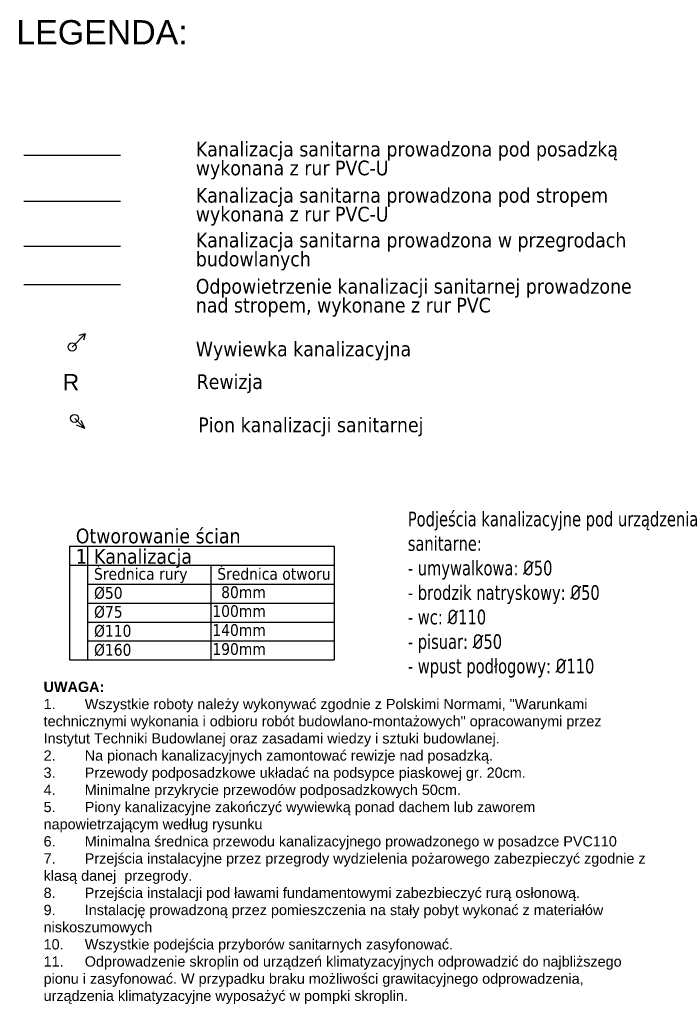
# Model space of a CAD drawing. Header units: millimetres. Extents: x -37728 to 44100, y 631619 to 691915.
# Tile 1 of 256: x -32140 to -23151, y 634997 to 648386. Entities that reach past the tile are written whole.
import ezdxf

# ---------------------------------------------------------------- set-up
doc = ezdxf.new("R2010")
doc.units = ezdxf.units.MM
for name, color, linetype, lineweight in [('C_MS_3_SAN', 35, 'KANALIZACJA_SANITARNA', 30), ('ins-kanaliza', 14, 'Continuous', 30), ('ins-kanaliza wentylacja', 2, 'Continuous', 30), ('ins-kanaliza-sanitarna', 14, 'Continuous', 30), ('ins-kanaliza_pod stropem', 108, 'Continuous', 30), ('ins-opisy', 7, 'Continuous', 25)]:
    doc.layers.add(name, color=color, linetype=linetype, lineweight=lineweight)
doc.layers.add('LEGENDA', color=7, linetype='Continuous')
doc.styles.get("Standard").update_dxf_attribs({"font": 'arial.ttf'})
doc.styles.add('styl1', font='arial.ttf')
doc.styles.add('TXT', font='tahoma.ttf')
doc.linetypes.add('KANALIZACJA_SANITARNA', pattern='A,0.5,-0.2,["KS",Standard,S=0.1,R=0,X=-0.1,Y=-0.05],-0.2', length=0.9)

msp = doc.modelspace()

# ---------------------------------------------------------------- linework, layer by layer
at = {"layer": 'C_MS_3_SAN'}
msp.add_line((-32083, 646545, 0), (-30769, 646545, 0), dxfattribs=at)
at = {"layer": 'ins-kanaliza', "linetype": 'ByBlock'}
for p, q in [((-31391, 642961), (-31255, 642825)), ((-31255, 642825), (-31304, 642935)), ((-31255, 642825), (-31365, 642874))]:
    msp.add_line(p, q, dxfattribs=at)
at = {"layer": 'ins-kanaliza'}
msp.add_circle((-31393, 642964, 0), 55, dxfattribs=at)
at = {"layer": 'ins-kanaliza wentylacja'}
for p, q in [((-32083, 644787, 0), (-30769, 644787, 0)), ((-31426, 643935, 0), (-31249, 644112, 0)), ((-31249, 644112, 0), (-31333, 644090, 0)), ((-31249, 644112, 0), (-31271, 644028, 0))]:
    msp.add_line(p, q, dxfattribs=at)
msp.add_circle((-31426, 643935, 0), 55, dxfattribs=at)
at = {"layer": 'ins-kanaliza-sanitarna', "ltscale": 100}
msp.add_line((-32083, 645308, 0), (-30769, 645308, 0), dxfattribs=at)
at = {"layer": 'ins-kanaliza_pod stropem'}
msp.add_line((-32083, 645917, 0), (-30769, 645917, 0), dxfattribs=at)
at = {"layer": 'ins-kanaliza_pod stropem', "linetype": 'ByBlock'}
for p, q in [((-31391, 642961), (-31255, 642825)), ((-31255, 642825), (-31304, 642935)), ((-31255, 642825), (-31365, 642874))]:
    msp.add_line(p, q, dxfattribs=at)
at = {"layer": 'ins-opisy'}
for p, q in [((-31462, 641227), (-31462, 639680)), ((-31462, 641227), (-27862, 641227)), ((-31215, 641227), (-31215, 639680)), ((-27862, 641227), (-27862, 639680)), ((-31462, 640969), (-27862, 640969)), ((-29538, 640969), (-29538, 639680)), ((-31215, 640711), (-27862, 640711)), ((-31215, 640453), (-27862, 640453)), ((-31215, 640195), (-27862, 640195)), ((-31215, 639938), (-27862, 639938)), ((-31462, 639680), (-27862, 639680)), ((-31462, 639680), (-27862, 639680))]:
    msp.add_line(p, q, dxfattribs=at)

# ---------------------------------------------------------------- texts
at = {"layer": 'ins-opisy', "linetype": 'Continuous', "style": 'TXT'}
for s, insert, char_height, width, attachment_point in [('Kanalizacja sanitarna prowadzona pod posadzką', (-29743, 646726, 0), 200, 6939.93, 1), ('wykonana z rur PVC-U', (-29743, 646470, 0), 200, 4373.44, 1), ('Kanalizacja sanitarna prowadzona pod stropem', (-29743, 646098, 0), 200, 6636.55, 1), ('wykonana z rur PVC-U', (-29743, 645842, 0), 200, 4373.44, 1), ('Kanalizacja sanitarna prowadzona w przegrodach ', (-29743, 645489, 0), 200, 6225.92, 1), ('budowlanych', (-29743, 645233, 0), 200, 4373.44, 1), ('Odpowietrzenie kanalizacji sanitarnej prowadzone', (-29743, 644861, 0), 200, 6887.27, 1), ('nad stropem, wykonane z rur PVC', (-29743, 644604, 0), 200, 4373.44, 1), ('Wywiewka kanalizacyjna', (-29743, 644009, 0), 200, 4892.35, 1), ('Rewizja', (-29731, 643564, 0), 200, 4892.35, 1), ('Pion kanalizacji sanitarnej', (-29710, 642977, 0), 200, 4892.35, 1), ('Podjeścia kanalizacyjne pod urządzenia sanitarne:\\P- umywalkowa: {\\fISOCPEUR|b0|i0|c0|p34;%%C}50\\P- brodzik natryskowy: {\\fISOCPEUR|b0|i0|c0|p34;%%C}50\\P- wc: {\\fISOCPEUR|b0|i0|c0|p34;%%C}110\\P- pisuar: {\\fISOCPEUR|b0|i0|c0|p34;%%C}50\\P- wpust podłogowy: {\\fISOCPEUR|b0|i0|c0|p34;%%C}110', (-26860, 641697), 200, 4892.35, 1), ('Otworowanie ścian', (-31376, 641466), 200, 4892.35, 1), ('1', (-31375, 641188), 200, 4892.35, 1), ('Kanalizacja', (-31128, 641188), 200, 4892.35, 1), ('Średnica rury', (-31128, 640930), 160, 4892.35, 1), ('Średnica otworu', (-29451, 640930), 160, 4892.35, 1), ('%%C50', (-31128, 640672), 160, 4892.35, 1), ('80mm', (-28790, 640600), 160, 4892.35, 6), ('%%C75', (-31128, 640414), 160, 4892.35, 1), ('100mm', (-28790, 640343), 160, 4892.35, 6), ('%%C110', (-31128, 640156), 160, 4892.35, 1), ('140mm', (-28790, 640085), 160, 4892.35, 6), ('%%C160', (-31128, 639898), 160, 4892.35, 1), ('190mm', (-28790, 639827), 160, 4892.35, 6)]:
    msp.add_mtext(s, dxfattribs=dict(at, insert=insert, char_height=char_height, width=width, attachment_point=attachment_point))
at = {"layer": 'LEGENDA', "style": 'styl1'}
msp.add_text('LEGENDA:', height=330, dxfattribs=at).set_placement((-32185, 648050))
msp.add_text('R', height=220, rotation=360, dxfattribs=at).set_placement((-31552, 643348, 0))
at = {"layer": 'LEGENDA', "insert": (-31814, 639384), "char_height": 140, "width": 8188.81, "attachment_point": 1}
msp.add_mtext('{\\fArial|b1|i0|c238|p34;UWAGA:\\P\\pxi-3,l3,t1,3,4;}1.^IWszystkie roboty należy wykonywać zgodnie z Polskimi Normami, "Warunkami technicznymi wykonania i odbioru robót budowlano-montażowych" opracowanymi przez Instytut Techniki Budowlanej oraz zasadami wiedzy i sztuki budowlanej.\\P2.^INa pionach kanalizacyjnych zamontować rewizje nad posadzką.\\P3.^IPrzewody podposadzkowe układać na podsypce piaskowej gr. 20cm.\\P4.^IMinimalne przykrycie przewodów podposadzkowych 50cm.\\P5.^IPiony kanalizacyjne zakończyć wywiewką ponad dachem lub zaworem napowietrzającym według rysunku\\P6.^IMinimalna średnica przewodu kanalizacyjnego prowadzonego w posadzce PVC110\\P7.^IPrzejścia instalacyjne przez przegrody wydzielenia pożarowego zabezpieczyć zgodnie z klasą danej  przegrody.\\P8.^IPrzejścia instalacji pod ławami fundamentowymi zabezbieczyć rurą osłonową.\\P9.^IInstalację prowadzoną przez pomieszczenia na stały pobyt wykonać z materiałów niskoszumowych\\P10.^IWszystkie podejścia przyborów sanitarnych zasyfonować. \\P11.^IOdprowadzenie skroplin od urządzeń klimatyzacyjnych odprowadzić do najbliższego pionu i zasyfonować. W przypadku braku możliwości grawitacyjnego odprowadzenia, urządzenia klimatyzacyjne wyposażyć w pompki skroplin. ', dxfattribs=at)

doc.saveas('drawing.dxf')
